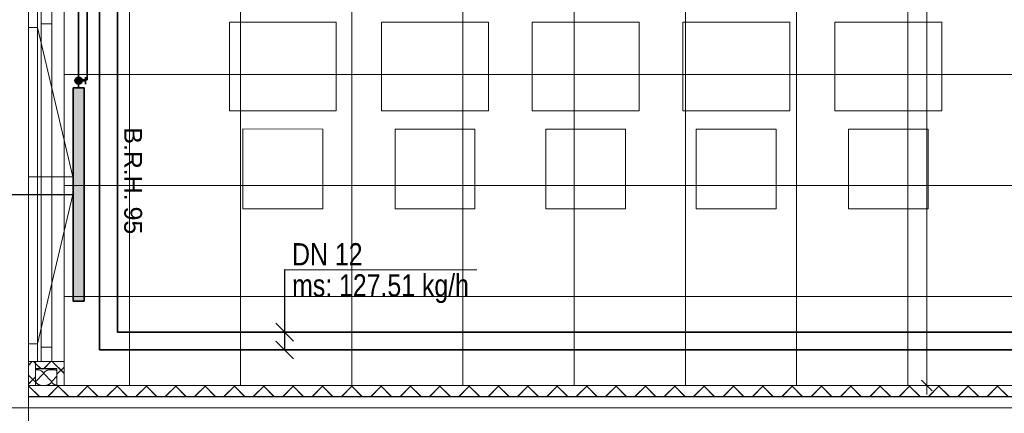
# Model space of a CAD drawing. Extents: x 229 to 926, y 37 to 878.
# Tile 6 of 162: x 381 to 491, y 165 to 209. Entities that reach past the tile are written whole.
import ezdxf
from ezdxf.lldxf.tags import DXFTag

# ---------------------------------------------------------------- set-up
doc = ezdxf.new("R2010")
doc.units = 0
doc.layers.get('0').update_dxf_attribs({"lineweight": 13})
for name, color, linetype, lineweight, true_color, plot in [('A_BI_Aussenwand', 5, 'Continuous', 18, 0x0000ff, False), ('A_BI_Fenster', 1, 'Continuous', 18, 0xff0000, False), ('A_BI_Innenwand', 7, 'Continuous', 18, 0x80ff80, False)]:
    doc.layers.add(name, color=color, linetype=linetype, lineweight=lineweight, true_color=true_color, plot=plot)
for name, color, linetype, lineweight in [('Ausstattung', 7, 'Continuous', 25), ('Axen', 7, 'Continuous', 25), ('Axen-A03ENIVKI0', 7, 'Continuous', 25), ('Deckenspiegel', 7, 'Continuous', 25), ('Fenster', 7, 'Continuous', 25), ('Fenster-A03ENIVJI0', 7, 'Continuous', 25), ('Fullfläche', 7, 'Continuous', 25), ('Fullfläche-A03ENIVQI0', 7, 'Continuous', 25), ('H_BI_Heizkoerpertext', 7, 'Continuous', 25), ('Maßlinien', 7, 'Continuous', 25), ('Maßlinien-A03ENIVNI0', 7, 'Continuous', 25), ('Wände', 7, 'Continuous', 25), ('Wände-A03ENIVMI0', 7, 'Continuous', 25), ('X_BI_Text', 7, 'Continuous', 25)]:
    doc.layers.add(name, color=color, linetype=linetype, lineweight=lineweight)
for name, color, linetype, lineweight, true_color in [('H_BI_Heizkoerper', 1, 'Continuous', 35, 0xff0000), ('H_BI_Heizkoerperflaeche', 7, 'Continuous', 35, 0xffcccc), ('H_BI_Ruecklauf', 5, 'fein_strichliert', 35, 0x0000ff), ('H_BI_Vorlauf', 7, 'Continuous', 35, 0xed0e24)]:
    doc.layers.add(name, color=color, linetype=linetype, lineweight=lineweight, true_color=true_color)
doc.styles.get("Standard").update_dxf_attribs({"font": 'arial.ttf'})
tags = doc.linetypes.add('ALL_S25', pattern=[0.001, 0, -0.001]).pattern_tags.tags
tags[6:7] = [DXFTag(74, 4), DXFTag(75, 0), DXFTag(340, '0'), DXFTag(46, 1.0), DXFTag(50, 0.0), DXFTag(44, 0.0), DXFTag(45, 0.0)]
tags[4:5] = [DXFTag(74, 4), DXFTag(75, 0), DXFTag(340, '0'), DXFTag(46, 1.0), DXFTag(50, 0.0), DXFTag(44, 0.0), DXFTag(45, 0.0)]
tags = doc.linetypes.add('ALL_S25-A03ENIVOI0', pattern=[0.001, 0, -0.001]).pattern_tags.tags
tags[6:7] = [DXFTag(74, 4), DXFTag(75, 0), DXFTag(340, '0'), DXFTag(46, 1.0), DXFTag(50, 0.0), DXFTag(44, 0.0), DXFTag(45, 0.0)]
tags[4:5] = [DXFTag(74, 4), DXFTag(75, 0), DXFTag(340, '0'), DXFTag(46, 1.0), DXFTag(50, 0.0), DXFTag(44, 0.0), DXFTag(45, 0.0)]
tags = doc.linetypes.add('fein_strichliert', pattern=[4, 1, -2, 1]).pattern_tags.tags
tags[8:9] = [DXFTag(74, 4), DXFTag(75, 0), DXFTag(340, '0'), DXFTag(46, 0.0), DXFTag(50, 0.0), DXFTag(44, 0.0), DXFTag(45, 0.0)]
tags[6:7] = [DXFTag(74, 4), DXFTag(75, 0), DXFTag(340, '0'), DXFTag(46, 0.0), DXFTag(50, 0.0), DXFTag(44, 0.0), DXFTag(45, 0.0)]
tags[4:5] = [DXFTag(74, 4), DXFTag(75, 0), DXFTag(340, '0'), DXFTag(46, 0.0), DXFTag(50, 0.0), DXFTag(44, 0.0), DXFTag(45, 0.0)]
tags = doc.linetypes.add('VERDECKT2_S2', pattern=[0.0027, 0.002, -0.0007]).pattern_tags.tags
tags[6:7] = [DXFTag(74, 4), DXFTag(75, 0), DXFTag(340, '0'), DXFTag(46, 1.0), DXFTag(50, 0.0), DXFTag(44, 0.0), DXFTag(45, 0.0)]
tags[4:5] = [DXFTag(74, 4), DXFTag(75, 0), DXFTag(340, '0'), DXFTag(46, 1.0), DXFTag(50, 0.0), DXFTag(44, 0.0), DXFTag(45, 0.0)]
tags = doc.linetypes.add('VERDECKT2_S2-A03ENIVRI0', pattern=[0.0027, 0.002, -0.0007]).pattern_tags.tags
tags[6:7] = [DXFTag(74, 4), DXFTag(75, 0), DXFTag(340, '0'), DXFTag(46, 1.0), DXFTag(50, 0.0), DXFTag(44, 0.0), DXFTag(45, 0.0)]
tags[4:5] = [DXFTag(74, 4), DXFTag(75, 0), DXFTag(340, '0'), DXFTag(46, 1.0), DXFTag(50, 0.0), DXFTag(44, 0.0), DXFTag(45, 0.0)]

# ---------------------------------------------------------------- blocks, each defined once
blk = doc.blocks.new('Referenz-A03ENIVGI0', base_point=(255.73, 66.03))
at = {"layer": 'Ausstattung', "color": 0, "lineweight": -2}
for p, q in [((416.24, 208.74), (404.22, 208.74)), ((404.22, 208.74), (404.22, 198.75)), ((416.24, 198.75), (416.24, 208.74)), ((433.35, 208.74), (421.32, 208.74)), ((421.32, 208.74), (421.32, 198.75)), ((433.34, 198.74), (433.35, 208.74)), ((438.26, 208.73), (438.25, 198.74)), ((450.28, 208.73), (438.26, 208.73)), ((450.28, 198.74), (450.28, 208.73)), ((467.21, 208.73), (455.19, 208.73)), ((455.19, 208.73), (455.19, 198.74)), ((467.21, 198.74), (467.21, 208.73)), ((484.32, 208.73), (472.29, 208.73)), ((472.29, 208.73), (472.29, 198.74)), ((484.32, 198.74), (484.32, 208.73)), ((404.22, 198.75), (416.24, 198.75)), ((421.32, 198.75), (433.34, 198.74)), ((438.25, 198.74), (450.28, 198.74)), ((455.19, 198.74), (467.21, 198.74)), ((472.29, 198.74), (484.32, 198.74)), ((414.72, 196.71), (405.74, 196.72)), ((405.74, 196.72), (405.74, 187.74)), ((414.72, 187.74), (414.72, 196.71)), ((431.82, 196.71), (422.84, 196.71)), ((422.84, 196.71), (422.84, 187.74)), ((431.82, 187.74), (431.82, 196.71)), ((448.75, 196.71), (439.78, 196.71)), ((439.78, 196.71), (439.78, 187.74)), ((448.75, 187.74), (448.75, 196.71)), ((465.69, 196.71), (456.71, 196.71)), ((456.71, 196.71), (456.71, 187.73)), ((465.69, 187.73), (465.69, 196.71)), ((473.82, 196.71), (473.81, 187.73)), ((482.79, 196.71), (473.82, 196.71)), ((482.79, 187.73), (482.79, 196.71)), ((405.74, 187.74), (414.72, 187.74)), ((422.84, 187.74), (431.82, 187.74)), ((439.78, 187.74), (448.75, 187.74)), ((456.71, 187.73), (465.69, 187.73)), ((473.81, 187.73), (482.79, 187.73))]:
    blk.add_line(p, q, dxfattribs=at)
at = {"layer": 'Axen', "color": 0, "linetype": 'ALL_S25', "lineweight": -2, "ltscale": 0.13}
for p, q in [((381.63, 66.03), (381.63, 801.55)), ((735.55, 165.34), (301.61, 165.34))]:
    blk.add_line(p, q, dxfattribs=at)
at = {"layer": 'Fenster', "color": 0, "lineweight": -2}
for p, q in [((382.63, 210.14), (382.63, 170.54)), ((382.63, 208.14), (381.63, 208.14)), ((382.63, 191.34), (381.63, 191.34)), ((381.63, 189.34), (382.63, 189.34)), ((382.63, 172.54), (381.63, 172.54)), ((385.63, 170.54), (381.63, 170.54))]:
    blk.add_line(p, q, dxfattribs=at)
at = {"layer": 'Fenster', "color": 0, "linetype": 'VERDECKT2_S2', "lineweight": -2, "ltscale": 0.13}
for p, q in [((382.63, 208.14), (386.63, 191.34)), ((386.63, 191.34), (382.63, 191.34)), ((386.63, 189.34), (382.63, 189.34)), ((382.63, 172.54), (386.63, 189.34))]:
    blk.add_line(p, q, dxfattribs=at)
at = {"layer": 'Fullfläche', "color": 0, "lineweight": -2}
for p, q in [((382.06, 170.54), (381.63, 170.11)), ((382.43, 170.31), (382.2, 170.54)), ((384.16, 170.54), (383.36, 169.74)), ((385.63, 169.21), (384.3, 170.54)), ((383.01, 169.74), (382.43, 170.31)), ((385.63, 169.91), (384.83, 169.11)), ((382.13, 168.51), (381.63, 169.01)), ((382.13, 168.51), (381.63, 168.01)), ((382.43, 168.81), (382.14, 168.51)), ((382.43, 168.21), (382.14, 168.51)), ((382.45, 168.29), (383.32, 169.19)), ((383.35, 169.19), (384.22, 168.29)), ((384.25, 168.29), (384.83, 168.9)), ((381.76, 167.84), (381.63, 167.71)), ((381.63, 167.81), (382.86, 166.59)), ((385.06, 167.84), (383.81, 166.59)), ((384.91, 167.84), (384.83, 167.91)), ((384.91, 167.84), (386.16, 166.59)), ((388.36, 167.84), (387.11, 166.59)), ((388.21, 167.84), (389.46, 166.59)), ((391.66, 167.84), (390.41, 166.59)), ((391.51, 167.84), (392.76, 166.59)), ((394.96, 167.84), (393.71, 166.59)), ((394.81, 167.84), (396.06, 166.59)), ((398.26, 167.84), (397.01, 166.59)), ((398.11, 167.84), (399.36, 166.59)), ((401.56, 167.84), (400.31, 166.59)), ((401.41, 167.84), (402.66, 166.59)), ((404.86, 167.84), (403.61, 166.59)), ((404.71, 167.84), (405.96, 166.59)), ((408.16, 167.84), (406.91, 166.59)), ((408.01, 167.84), (409.26, 166.59)), ((411.46, 167.84), (410.21, 166.59)), ((411.31, 167.84), (412.56, 166.59)), ((414.76, 167.84), (413.51, 166.59)), ((414.61, 167.84), (415.86, 166.59)), ((418.06, 167.84), (416.81, 166.59)), ((417.91, 167.84), (419.16, 166.59)), ((421.36, 167.84), (420.11, 166.59)), ((421.21, 167.84), (422.46, 166.59)), ((424.66, 167.84), (423.41, 166.59)), ((424.51, 167.84), (425.76, 166.59)), ((427.96, 167.84), (426.71, 166.59)), ((427.81, 167.84), (429.06, 166.59)), ((431.26, 167.84), (430.01, 166.59)), ((431.11, 167.84), (432.36, 166.59)), ((434.56, 167.84), (433.31, 166.59)), ((434.41, 167.84), (435.66, 166.59)), ((437.86, 167.84), (436.61, 166.59)), ((437.71, 167.84), (438.96, 166.59)), ((441.16, 167.84), (439.91, 166.59)), ((441.01, 167.84), (442.26, 166.59)), ((444.46, 167.84), (443.21, 166.59)), ((444.31, 167.84), (445.56, 166.59)), ((447.76, 167.84), (446.51, 166.59)), ((447.61, 167.84), (448.86, 166.59)), ((451.06, 167.84), (449.81, 166.59)), ((450.91, 167.84), (452.16, 166.59)), ((454.36, 167.84), (453.11, 166.59)), ((454.21, 167.84), (455.46, 166.59)), ((457.66, 167.84), (456.41, 166.59)), ((457.51, 167.84), (458.76, 166.59)), ((460.96, 167.84), (459.71, 166.59)), ((460.81, 167.84), (462.06, 166.59)), ((464.26, 167.84), (463.01, 166.59)), ((464.11, 167.84), (465.36, 166.59)), ((467.56, 167.84), (466.31, 166.59)), ((467.41, 167.84), (468.66, 166.59)), ((470.86, 167.84), (469.61, 166.59)), ((470.71, 167.84), (471.96, 166.59)), ((474.16, 167.84), (472.91, 166.59)), ((474.01, 167.84), (475.26, 166.59)), ((477.46, 167.84), (476.21, 166.59)), ((477.31, 167.84), (478.56, 166.59)), ((480.76, 167.84), (479.51, 166.59)), ((480.61, 167.84), (481.86, 166.59)), ((484.06, 167.84), (482.81, 166.59)), ((483.91, 167.84), (485.16, 166.59)), ((487.36, 167.84), (486.11, 166.59)), ((487.21, 167.84), (488.46, 166.59)), ((490.66, 167.84), (489.41, 166.59)), ((490.51, 167.84), (491.76, 166.59))]:
    blk.add_line(p, q, dxfattribs=at)
for centre, start_param, end_param in [((382.43, 169.19), 0, 1.570712), ((384.23, 169.19), 1.570796, 3.141593), ((384.23, 169.19), 0.822665, 1.570796), ((383.33, 168.29), 3.141593, 6.283185), ((385.13, 168.29), 3.141593, 4.365388)]:
    blk.add_ellipse(centre, major_axis=(0.882, 0), ratio=0.5, start_param=start_param, end_param=end_param, dxfattribs=at)
at = {"layer": 'Maßlinien', "color": 0, "lineweight": -2}
for p, q in [((482.62, 330.24), (482.62, 167.84)), ((482.02, 168.44), (483.22, 167.24)), ((482.62, 167.84), (481.62, 167.84)), ((482.62, 167.84), (483.62, 167.84)), ((482.62, 167.84), (482.62, 166.84))]:
    blk.add_line(p, q, dxfattribs=at)
at = {"layer": 'Wände', "color": 0, "lineweight": -2}
for p, q in [((385.63, 167.84), (385.63, 362.84)), ((381.63, 165.34), (381.63, 215.34)), ((382.43, 170.54), (382.43, 167.84)), ((382.43, 169.74), (384.83, 169.74)), ((384.83, 169.74), (384.83, 167.84)), ((500.33, 167.84), (382.43, 167.84)), ((381.63, 166.59), (501.58, 166.59)), ((502.83, 165.34), (381.63, 165.34)), ((381.63, 165.34), (381.63, 97.34)), ((506.33, 165.34), (381.63, 165.34))]:
    blk.add_line(p, q, dxfattribs=at)
at = {"layer": 'Maßlinien', "color": 0, "lineweight": -2, "char_height": 2, "attachment_point": 1, "rotation": 270}
for s, insert in [('{\\fArial;B.R.H.}', (394.4, 196.89)), ('{\\fArial;95}', (394.4, 187.98))]:
    blk.add_mtext(s, dxfattribs=dict(at, insert=insert))
blk = doc.blocks.new('Referenz-A03ENIVUI0', base_point=(281.6, 66.03))
at = {"layer": 'Axen-A03ENIVKI0', "color": 0, "linetype": 'ALL_S25-A03ENIVOI0', "lineweight": -2, "ltscale": 0.13}
for p, q in [((381.63, 66.03), (381.63, 801.55)), ((735.55, 165.35), (301.61, 165.35))]:
    blk.add_line(p, q, dxfattribs=at)
at = {"layer": 'Deckenspiegel', "color": 0, "lineweight": -2}
for p, q in [((385.63, 167.85), (385.63, 362.85)), ((392.98, 362.85), (392.98, 167.85)), ((405.48, 362.85), (405.48, 167.85)), ((417.98, 362.85), (417.98, 167.85)), ((430.48, 362.85), (430.48, 167.85)), ((442.98, 362.85), (442.98, 167.85)), ((455.48, 362.85), (455.48, 167.85)), ((467.98, 362.85), (467.98, 167.85)), ((480.48, 362.85), (480.48, 167.85)), ((385.63, 202.85), (500.33, 202.85)), ((385.63, 190.35), (500.33, 190.35)), ((385.63, 177.85), (500.33, 177.85)), ((500.33, 167.85), (385.63, 167.85))]:
    blk.add_line(p, q, dxfattribs=at)
at = {"layer": 'Fenster-A03ENIVJI0', "color": 0, "lineweight": -2}
for p, q in [((382.63, 210.15), (382.63, 170.55)), ((382.63, 208.15), (381.63, 208.15)), ((382.63, 191.35), (381.63, 191.35)), ((381.63, 189.35), (382.63, 189.35)), ((382.63, 172.55), (381.63, 172.55)), ((385.63, 170.55), (381.63, 170.55))]:
    blk.add_line(p, q, dxfattribs=at)
at = {"layer": 'Fenster-A03ENIVJI0', "color": 0, "linetype": 'VERDECKT2_S2-A03ENIVRI0', "lineweight": -2, "ltscale": 0.13}
for p, q in [((382.63, 208.15), (386.63, 191.35)), ((386.63, 191.35), (382.63, 191.35)), ((386.63, 189.35), (382.63, 189.35)), ((382.63, 172.55), (386.63, 189.35))]:
    blk.add_line(p, q, dxfattribs=at)
at = {"layer": 'Fullfläche-A03ENIVQI0', "color": 0, "lineweight": -2}
for p, q in [((382.06, 170.55), (381.63, 170.12)), ((382.43, 170.32), (382.2, 170.55)), ((384.16, 170.55), (383.36, 169.75)), ((385.63, 169.22), (384.3, 170.55)), ((383.01, 169.75), (382.43, 170.32)), ((385.63, 169.92), (384.83, 169.12)), ((382.13, 168.52), (381.63, 169.02)), ((382.13, 168.52), (381.63, 168.02)), ((382.43, 168.82), (382.14, 168.52)), ((382.43, 168.22), (382.14, 168.52)), ((382.45, 168.3), (383.32, 169.2)), ((383.35, 169.2), (384.22, 168.3)), ((384.25, 168.3), (384.83, 168.9)), ((381.76, 167.85), (381.63, 167.72)), ((381.63, 167.82), (382.86, 166.6)), ((385.06, 167.85), (383.81, 166.6)), ((384.91, 167.85), (384.83, 167.92)), ((384.91, 167.85), (386.16, 166.6)), ((388.36, 167.85), (387.11, 166.6)), ((388.21, 167.85), (389.46, 166.6)), ((391.66, 167.85), (390.41, 166.6)), ((391.51, 167.85), (392.76, 166.6)), ((394.96, 167.85), (393.71, 166.6)), ((394.81, 167.85), (396.06, 166.6)), ((398.26, 167.85), (397.01, 166.6)), ((398.11, 167.85), (399.36, 166.6)), ((401.56, 167.85), (400.31, 166.6)), ((401.41, 167.85), (402.66, 166.6)), ((404.86, 167.85), (403.61, 166.6)), ((404.71, 167.85), (405.96, 166.6)), ((408.16, 167.85), (406.91, 166.6)), ((408.01, 167.85), (409.26, 166.6)), ((411.46, 167.85), (410.21, 166.6)), ((411.31, 167.85), (412.56, 166.6)), ((414.76, 167.85), (413.51, 166.6)), ((414.61, 167.85), (415.86, 166.6)), ((418.06, 167.85), (416.81, 166.6)), ((417.91, 167.85), (419.16, 166.6)), ((421.36, 167.85), (420.11, 166.6)), ((421.21, 167.85), (422.46, 166.6)), ((424.66, 167.85), (423.41, 166.6)), ((424.51, 167.85), (425.76, 166.6)), ((427.96, 167.85), (426.71, 166.6)), ((427.81, 167.85), (429.06, 166.6)), ((431.26, 167.85), (430.01, 166.6)), ((431.11, 167.85), (432.36, 166.6)), ((434.56, 167.85), (433.31, 166.6)), ((434.41, 167.85), (435.66, 166.6)), ((437.86, 167.85), (436.61, 166.6)), ((437.71, 167.85), (438.96, 166.6)), ((441.16, 167.85), (439.91, 166.6)), ((441.01, 167.85), (442.26, 166.6)), ((444.46, 167.85), (443.21, 166.6)), ((444.31, 167.85), (445.56, 166.6)), ((447.76, 167.85), (446.51, 166.6)), ((447.61, 167.85), (448.86, 166.6)), ((451.06, 167.85), (449.81, 166.6)), ((450.91, 167.85), (452.16, 166.6)), ((454.36, 167.85), (453.11, 166.6)), ((454.21, 167.85), (455.46, 166.6)), ((457.66, 167.85), (456.41, 166.6)), ((457.51, 167.85), (458.76, 166.6)), ((460.96, 167.85), (459.71, 166.6)), ((460.81, 167.85), (462.06, 166.6)), ((464.26, 167.85), (463.01, 166.6)), ((464.11, 167.85), (465.36, 166.6)), ((467.56, 167.85), (466.31, 166.6)), ((467.41, 167.85), (468.66, 166.6)), ((470.86, 167.85), (469.61, 166.6)), ((470.71, 167.85), (471.96, 166.6)), ((474.16, 167.85), (472.91, 166.6)), ((474.01, 167.85), (475.26, 166.6)), ((477.46, 167.85), (476.21, 166.6)), ((477.31, 167.85), (478.56, 166.6)), ((480.76, 167.85), (479.51, 166.6)), ((480.61, 167.85), (481.86, 166.6)), ((484.06, 167.85), (482.81, 166.6)), ((483.91, 167.85), (485.16, 166.6)), ((487.36, 167.85), (486.11, 166.6)), ((487.21, 167.85), (488.46, 166.6)), ((490.66, 167.85), (489.41, 166.6)), ((490.51, 167.85), (491.76, 166.6))]:
    blk.add_line(p, q, dxfattribs=at)
for centre, start_param, end_param in [((382.43, 169.2), 0, 1.570712), ((384.23, 169.2), 1.570796, 3.141593), ((384.23, 169.2), 0.822665, 1.570796), ((383.33, 168.3), 3.141593, 6.283185), ((385.13, 168.3), 3.141593, 4.365388)]:
    blk.add_ellipse(centre, major_axis=(0.882, 0), ratio=0.5, start_param=start_param, end_param=end_param, dxfattribs=at)
at = {"layer": 'Maßlinien-A03ENIVNI0', "color": 0, "lineweight": -2}
for p, q in [((482.62, 330.25), (482.62, 167.85)), ((482.02, 168.45), (483.22, 167.25)), ((482.62, 167.85), (481.62, 167.85)), ((482.62, 167.85), (483.62, 167.85)), ((482.62, 167.85), (482.62, 166.85))]:
    blk.add_line(p, q, dxfattribs=at)
at = {"layer": 'Wände-A03ENIVMI0', "color": 0, "lineweight": -2}
for p, q in [((385.63, 167.85), (385.63, 362.85)), ((381.63, 165.35), (381.63, 215.35)), ((382.43, 170.55), (382.43, 167.85)), ((382.43, 169.75), (384.83, 169.75)), ((384.83, 169.75), (384.83, 167.85)), ((500.33, 167.85), (382.43, 167.85)), ((381.63, 166.6), (501.58, 166.6)), ((502.83, 165.35), (381.63, 165.35)), ((381.63, 165.35), (381.63, 97.35)), ((506.33, 165.35), (381.63, 165.35))]:
    blk.add_line(p, q, dxfattribs=at)
at = {"layer": 'Maßlinien-A03ENIVNI0', "color": 0, "lineweight": -2, "char_height": 2, "attachment_point": 1, "rotation": 270}
for s, insert in [('{\\fArial;B.R.H.}', (394.4, 196.89)), ('{\\fArial;95}', (394.4, 187.98))]:
    blk.add_mtext(s, dxfattribs=dict(at, insert=insert))
blk = doc.blocks.new('Wand-A03ENIXGI0', base_point=(385.64, 162.85))
at = {"color": 0, "linetype": 'ByBlock', "lineweight": -2, "ltscale": 0.18}
blk.add_line((385.64, 167.85), (500.33, 167.85), dxfattribs=at)
blk = doc.blocks.new('Wand-A03ENIXWI0', base_point=(381.64, 167.85))
at = {"color": 0, "linetype": 'ByBlock', "lineweight": -2, "ltscale": 0.18}
for p, q in [((381.64, 170.55), (381.64, 167.85)), ((385.64, 170.55), (385.64, 167.85)), ((381.64, 167.85), (385.64, 167.85))]:
    blk.add_line(p, q, dxfattribs=at)
blk = doc.blocks.new('Fenster-A03ENIXYI0', base_point=(381.64, 170.55))
at = {"color": 0, "linetype": 'ByBlock', "lineweight": -2, "ltscale": 0.18}
for p, q in [((381.64, 170.55), (381.64, 210.15)), ((385.64, 210.15), (381.64, 210.15)), ((383.04, 170.55), (383.04, 210.15)), ((384.24, 170.55), (384.24, 210.15)), ((385.64, 170.55), (385.64, 210.15)), ((384.24, 208.55), (383.04, 208.55)), ((384.24, 172.15), (383.04, 172.15)), ((385.64, 170.55), (381.64, 170.55))]:
    blk.add_line(p, q, dxfattribs=at)
at = {"color": 0, "linetype": 'fein_strichliert', "lineweight": -2, "ltscale": 0.18}
blk.add_line((384.24, 210.15), (383.04, 210.15), dxfattribs=at)
blk = doc.blocks.new('Wand-A03ENIYUI0', base_point=(381.64, 97.27))
at = {"color": 0, "linetype": 'ByBlock', "lineweight": -2, "ltscale": 0.18}
for p, q in [((381.64, 167.85), (385.64, 167.85)), ((381.64, 167.85), (381.64, 97.27)), ((385.64, 162.85), (385.64, 101.27))]:
    blk.add_line(p, q, dxfattribs=at)
blk = doc.blocks.new('Heizkörper-A03ENIZSI0', base_point=(386.64, 177.35))
at = {"color": 0, "linetype": 'ByBlock', "lineweight": -2, "ltscale": 0.35}
for p, q in [((386.64, 201.35), (387.88, 201.35)), ((386.64, 177.35), (386.64, 201.35)), ((387.88, 201.35), (387.88, 177.35)), ((387.88, 177.35), (386.64, 177.35))]:
    blk.add_line(p, q, dxfattribs=at)
at = {"layer": 'H_BI_Heizkoerperflaeche', "linetype": 'ByBlock', "lineweight": -2, "ltscale": 0.35}
blk.add_solid([(386.64, 201.35), (387.88, 201.35), (386.64, 177.35), (387.88, 177.35)], dxfattribs=at)
at = {"layer": 'H_BI_Ruecklauf', "linetype": 'fein_strichliert', "lineweight": -2, "ltscale": 0.35}
blk.add_line((387.26, 201.35), (387.26, 202.25), dxfattribs=at)
blk.add_circle((387.26, 202.25), 0.1, dxfattribs=at)
at = {"layer": 'H_BI_Vorlauf', "linetype": 'ByBlock', "lineweight": -2, "ltscale": 0.35}
for p, q in [((387.26, 201.35), (387.26, 202.95)), ((387.66, 202.15), (388.06, 202.15)), ((388.06, 202.55), (388.06, 201.75))]:
    blk.add_line(p, q, dxfattribs=at)
for radius in [0.4, 0.3, 0.2, 0.1]:
    blk.add_circle((387.26, 202.15), radius, dxfattribs=at)
blk = doc.blocks.new('Bauteilbeschriftung-A03ENIZUI0', base_point=(336.98, 183.35))
at = {"color": 0, "lineweight": -2}
for p, q in [((336.98, 195.35), (375.62, 195.35)), ((336.98, 183.35), (336.98, 195.35)), ((375.62, 195.35), (375.62, 183.35)), ((375.62, 183.35), (336.98, 183.35))]:
    blk.add_line(p, q, dxfattribs=at)
at = {"color": 0, "linetype": 'ByBlock', "lineweight": -2, "ltscale": 0.25}
blk.add_line((375.62, 189.35), (386.64, 189.35), dxfattribs=at)
at = {"color": 0, "linetype": 'ByBlock', "lineweight": -2, "ltscale": 0.25, "char_height": 2.5, "attachment_point": 1}
for s, insert in [('{\\W0.8;\\fArial;Flächenheizkörper}', (344.9, 194.6)), ('{\\W0.8;\\fArial;L: 1200 H: 500 T: 62}', (343.74, 190.6)), ('{\\W0.8;\\fArial;Qist =801 Watt  ms: 27.4 kg/h}', (338.02, 186.6))]:
    blk.add_mtext(s, dxfattribs=dict(at, insert=insert))
blk = doc.blocks.new('Mapress Edelstahl Rohr 14401-A03ENJ0II0', base_point=(387.24, 202.95))
at = {"color": 0, "linetype": 'ByBlock', "lineweight": -2, "ltscale": 0.35}
for p, q in [((387.26, 213.27), (387.24, 213.27)), ((387.26, 202.95), (387.26, 213.27)), ((388.26, 213.27), (388.63, 213.27)), ((390.63, 213.27), (391.26, 213.27))]:
    blk.add_line(p, q, dxfattribs=at)
blk = doc.blocks.new('Mapress Edelstahl Rohr 14401-A03ENJ1CI0', base_point=(387.26, 202.25))
at = {"color": 0, "linetype": 'ByBlock', "lineweight": -2, "ltscale": 0.35}
for p, q in [((388.24, 202.25), (388.24, 212.15)), ((388.24, 212.15), (389.26, 212.15)), ((387.26, 202.25), (388.24, 202.25))]:
    blk.add_line(p, q, dxfattribs=at)
blk = doc.blocks.new('Mapress Edelstahl Rohr 14401-A03ENJ4AI0', base_point=(391.63, 173.85))
at = {"color": 0, "linetype": 'ByBlock', "lineweight": -2, "ltscale": 0.35}
for p, q in [((391.63, 212.9), (391.63, 173.85)), ((391.63, 173.85), (664.03, 173.85))]:
    blk.add_line(p, q, dxfattribs=at)
blk = doc.blocks.new('Mapress Edelstahl Rohr 14401-A03ENJ4CI0', base_point=(389.63, 171.85))
at = {"color": 0, "linetype": 'ByBlock', "lineweight": -2, "ltscale": 0.35}
for p, q in [((389.63, 211.78), (389.63, 171.85)), ((389.63, 171.85), (666.03, 171.85))]:
    blk.add_line(p, q, dxfattribs=at)
blk = doc.blocks.new('Bauteilbeschriftung-A03ENJ4EI0', base_point=(409.43, 170.85))
at = {"color": 0, "linetype": 'ByBlock', "lineweight": -2, "ltscale": 0.25}
for p, q in [((410.43, 180.87), (410.43, 171.85)), ((409.43, 174.85), (411.43, 172.85)), ((409.43, 172.85), (411.43, 170.85))]:
    blk.add_line(p, q, dxfattribs=at)
at = {"color": 0, "lineweight": 18}
blk.add_line((410.43, 180.87), (432.02, 180.87), dxfattribs=at)
at = {"color": 0, "lineweight": -2}
blk.add_circle((410.43, 180.87), 0.01, dxfattribs=at)
at = {"color": 0, "linetype": 'ByBlock', "lineweight": -2, "ltscale": 0.25, "char_height": 2.5, "attachment_point": 1}
for s, insert in [('{\\W0.8;\\fArial;DN 12}', (411.27, 183.87)), ('{\\W0.8;\\fArial;ms: 127.51 kg/h}', (411.27, 180.37))]:
    blk.add_mtext(s, dxfattribs=dict(at, insert=insert))

msp = doc.modelspace()

# ---------------------------------------------------------------- block references
at = {"color": 251, "lineweight": 13, "ltscale": 0.13, "true_color": 0x606060}
for name, p in [('Referenz-A03ENIVGI0', (255.73, 66.03)), ('Referenz-A03ENIVUI0', (281.6, 66.03))]:
    msp.add_blockref(name, p, dxfattribs=at)
at = {"layer": 'A_BI_Aussenwand', "ltscale": 0.18}
for name, p in [('Wand-A03ENIXWI0', (381.64, 167.85)), ('Wand-A03ENIYUI0', (381.64, 97.27))]:
    msp.add_blockref(name, p, dxfattribs=at)
at = {"layer": 'A_BI_Fenster', "ltscale": 0.18}
msp.add_blockref('Fenster-A03ENIXYI0', (381.64, 170.55), dxfattribs=at)
at = {"layer": 'A_BI_Innenwand', "ltscale": 0.18}
msp.add_blockref('Wand-A03ENIXGI0', (385.64, 162.85), dxfattribs=at)
at = {"layer": 'H_BI_Heizkoerper', "ltscale": 0.35}
msp.add_blockref('Heizkörper-A03ENIZSI0', (386.64, 177.35), dxfattribs=at)
at = {"layer": 'H_BI_Heizkoerpertext', "ltscale": 0.25}
msp.add_blockref('Bauteilbeschriftung-A03ENIZUI0', (336.98, 183.35), dxfattribs=at)
at = {"layer": 'H_BI_Ruecklauf', "ltscale": 0.35}
for name, p in [('Mapress Edelstahl Rohr 14401-A03ENJ1CI0', (387.26, 202.25)), ('Mapress Edelstahl Rohr 14401-A03ENJ4CI0', (389.63, 171.85))]:
    msp.add_blockref(name, p, dxfattribs=at)
at = {"layer": 'H_BI_Vorlauf', "ltscale": 0.35}
for name, p in [('Mapress Edelstahl Rohr 14401-A03ENJ0II0', (387.24, 202.95)), ('Mapress Edelstahl Rohr 14401-A03ENJ4AI0', (391.63, 173.85))]:
    msp.add_blockref(name, p, dxfattribs=at)
at = {"layer": 'X_BI_Text', "ltscale": 0.25}
msp.add_blockref('Bauteilbeschriftung-A03ENJ4EI0', (409.43, 170.85), dxfattribs=at)

doc.saveas('drawing.dxf')
